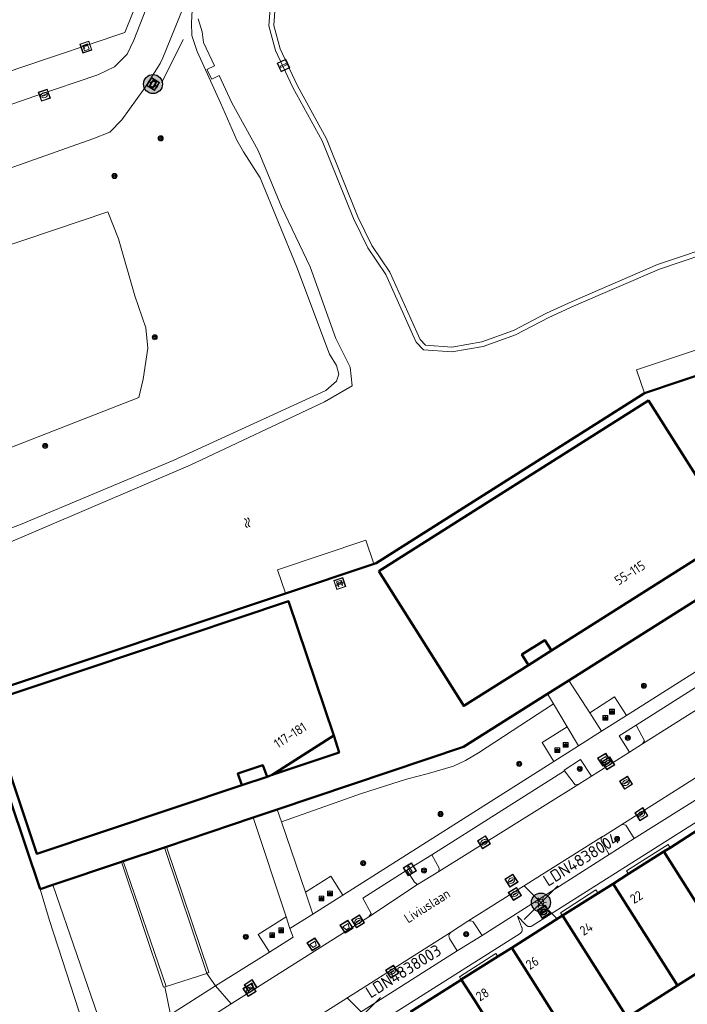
# Model space of a CAD drawing. Header units: metres. Extents: x 94279 to 96109, y 461866 to 463040.
# Tile 113 of 175: x 95163 to 95233, y 462660 to 462764. Entities that reach past the tile are written whole.
import ezdxf
from ezdxf.enums import TextEntityAlignment as Align

# ---------------------------------------------------------------- set-up
doc = ezdxf.new("R2010")
doc.units = ezdxf.units.M
doc.layers.get('0').update_dxf_attribs({"linetype": 'CONTINUOUS'})
for name, color, linetype in [('B-WE-KL-ET_LS_OV_KABEL_EIGENNET_324-G', 10, 'CONTINUOUS'), ('N-WE-ARMATUUR-PRUNUS_E_OPSCHUIF_8M-G', 40, 'CONTINUOUS'), ('N-WE-LICHTMAST_VERVANGEN-G', 7, 'CONTINUOUS')]:
    doc.layers.add(name, color=color, linetype=linetype)
for name, color, linetype, lineweight in [('B-WE-OV-LICHTMAST', 252, 'CONTINUOUS', 25), ('B_BEBOUWINGSGRENS_-1', 132, 'CONTINUOUS', 50), ('B_BEBOUWINGSGRENS_0', 132, 'CONTINUOUS', 50), ('B_OVERBOUWLIJN_LIJN_1', 132, 'CONTINUOUS', 50), ('B_TUSSENMUUR_0', 132, 'CONTINUOUS', 50), ('G_GRENS_ALGEMEEN_0', 251, 'CONTINUOUS', 13), ('K_STEIGER_1', 251, 'CONTINUOUS', 13), ('Q_BANK_0', 251, 'CONTINUOUS', 13), ('Q_BLOEMBAK_0', 251, 'CONTINUOUS', 13), ('Q_BOOM_0', 251, 'CONTINUOUS', 13), ('Q_BRANDKRAAN_0', 251, 'CONTINUOUS', 13), ('Q_CAI-KAST_0', 251, 'CONTINUOUS', 13), ('Q_FIETSENREK_0', 251, 'CONTINUOUS', 13), ('Q_INSPECTIE_OF_RIOOLPUT_0', 251, 'CONTINUOUS', 13), ('Q_KOLK_0', 251, 'CONTINUOUS', 13), ('Q_LICHTMAST_0', 251, 'CONTINUOUS', 13), ('Q_STRAATNAAMBORD_0', 251, 'CONTINUOUS', 13), ('Q_VERKEERSBORDPAAL_0', 251, 'CONTINUOUS', 13), ('Q_WATERLEIDINGPUT_0', 251, 'CONTINUOUS', 13), ('S_GBKN_SYMBOOL_WATER_0', 251, 'CONTINUOUS', 13), ('T_CULTUURGRENS_0', 251, 'CONTINUOUS', 13), ('T_HEK_LIJN_0', 251, 'CONTINUOUS', 13), ('T_MUUR_30CM_0', 251, 'CONTINUOUS', 13), ('T_WALBESCHERMING_0', 251, 'CONTINUOUS', 13), ('V_WEGGRENS_0', 251, 'CONTINUOUS', 13), ('W_WATERGRENS_0', 251, 'CONTINUOUS', 13), ('Z_GBKN_HUISNUMMER_0', 251, 'CONTINUOUS', 13), ('Z_STRAATNAAM_0', 251, 'CONTINUOUS', 13)]:
    doc.layers.add(name, color=color, linetype=linetype, lineweight=lineweight)
doc.styles.add('NLCS-ISO-M500-T25', font='NLCS-ISO.ttf', dxfattribs={"height": 1.25})
doc.styles.get("Standard").update_dxf_attribs({"font": 'isocp.shx'})

# ---------------------------------------------------------------- blocks, each defined once
blk = doc.blocks.new('Q_LICHTMAST')
for points in [[(-0.26, 0.15), (-0.52, 0.3)], [(0, 0.3), (0, 0.6)], [(0.26, 0.15), (0.52, 0.3)], [(-0.26, -0.15), (-0.52, -0.3)], [(0, -0.3), (0, -0.6)], [(0.26, -0.15), (0.52, -0.3)]]:
    blk.add_lwpolyline(points)
blk.add_circle((0, 0), 0.3)
blk = doc.blocks.new('Q_VERKEERSBORDPAAL')
for points in [[(-0.5, 0.5), (0.5, 0.5), (0.5, -0.5), (-0.5, -0.5)], [(-0.08, 0.33), (0.07, 0.33), (0.07, -0.33), (-0.08, -0.33)]]:
    blk.add_lwpolyline(points, close=True)
blk.add_lwpolyline([(-0.44, 0.46), (0.44, 0.46, -0.414214), (0.46, 0.44), (0.46, -0.44, -0.414214), (0.44, -0.46), (-0.44, -0.46, -0.414214), (-0.46, -0.44), (-0.46, 0.44), (-0.46, 0.44), (-0.46, 0.45), (-0.46, 0.45), (-0.46, 0.45), (-0.46, 0.45), (-0.46, 0.45), (-0.46, 0.45), (-0.46, 0.46), (-0.46, 0.46), (-0.46, 0.46), (-0.45, 0.46), (-0.45, 0.46), (-0.45, 0.46), (-0.45, 0.46), (-0.45, 0.46), (-0.45, 0.46), (-0.44, 0.46), (-0.44, 0.46)], format="xyb")
blk = doc.blocks.new('Q_KOLK')
blk.add_lwpolyline([(-0.5, 0.5), (0.5, 0.5), (0.5, -0.5), (-0.5, -0.5)], close=True)
for points in [[(-0.44, 0.46), (0.44, 0.46, -0.414214), (0.46, 0.44), (0.46, -0.44, -0.414214), (0.44, -0.46), (-0.44, -0.46, -0.414214), (-0.46, -0.44), (-0.46, 0.44, -0.414214), (-0.44, 0.46)], [(-0.34, 0.1, 0.380426), (-0.28, -0.18)], [(-0.01, 0.27, 0.240218), (-0.34, 0.1)], [(-0.19, 0.04, 0.853344), (-0.19, -0.03)], [(0.33, 0.11, 0.240191), (-0.01, 0.27)], [(0.18, -0.03, 0.849746), (0.18, 0.04)], [(0.27, -0.18, 0.380426), (0.33, 0.11)], [(-0.28, -0.18, 0.148452), (0.01, -0.26)], [(0.01, -0.26, 0.131742), (0.27, -0.18)]]:
    blk.add_lwpolyline(points, format="xyb")
for points in [[(-0.19, 0.04), (0.18, 0.04)], [(0.18, -0.03), (-0.19, -0.03)]]:
    blk.add_lwpolyline(points)
blk = doc.blocks.new('Q_INSPECTIE_OF_RIOOLPUT')
blk.add_lwpolyline([(-0.5, 0.5), (0.5, 0.5), (0.5, -0.5), (-0.5, -0.5)], close=True)
for points in [[(-0.44, 0.46), (0.44, 0.46, -0.414214), (0.46, 0.44), (0.46, -0.44, -0.414214), (0.44, -0.46), (-0.44, -0.46, -0.414214), (-0.46, -0.44), (-0.46, 0.44), (-0.46, 0.44), (-0.46, 0.45), (-0.46, 0.45), (-0.46, 0.45), (-0.46, 0.45), (-0.46, 0.45), (-0.46, 0.45), (-0.46, 0.46), (-0.46, 0.46), (-0.46, 0.46), (-0.45, 0.46), (-0.45, 0.46), (-0.45, 0.46), (-0.45, 0.46), (-0.45, 0.46), (-0.45, 0.46), (-0.44, 0.46), (-0.44, 0.46)], [(-0.34, 0.1, 0.380426), (-0.28, -0.18)], [(-0.01, 0.27, 0.240218), (-0.34, 0.1)], [(-0.19, 0.04, 0.853344), (-0.19, -0.03)], [(0.33, 0.11, 0.240191), (-0.01, 0.27)], [(0.18, -0.03, 0.849746), (0.18, 0.04)], [(0.27, -0.18, 0.380426), (0.33, 0.11)], [(-0.28, -0.18, 0.148452), (0.01, -0.26)], [(0.01, -0.26, 0.131742), (0.27, -0.18)]]:
    blk.add_lwpolyline(points, format="xyb")
for points in [[(-0.19, 0.04), (0.18, 0.04)], [(0.18, -0.03), (-0.19, -0.03)]]:
    blk.add_lwpolyline(points)
blk = doc.blocks.new('Q_BRANDKRAAN')
blk.add_lwpolyline([(-0.5, 0.5), (0.5, 0.5), (0.5, -0.5), (-0.5, -0.5)], close=True)
for points in [[(-0.44, 0.46), (0.44, 0.46, -0.414214), (0.46, 0.44), (0.46, -0.44, -0.414214), (0.44, -0.46), (-0.44, -0.46, -0.414214), (-0.46, -0.44), (-0.46, 0.44), (-0.46, 0.44), (-0.46, 0.45), (-0.46, 0.45), (-0.46, 0.45), (-0.46, 0.45), (-0.46, 0.45), (-0.46, 0.45), (-0.46, 0.46), (-0.46, 0.46), (-0.46, 0.46), (-0.45, 0.46), (-0.45, 0.46), (-0.45, 0.46), (-0.45, 0.46), (-0.45, 0.46), (-0.45, 0.46), (-0.44, 0.46), (-0.44, 0.46)], [(-0.34, 0.1, 0.380426), (-0.28, -0.18)], [(-0.01, 0.27, 0.240218), (-0.34, 0.1)], [(-0.19, 0.04, 0.853344), (-0.19, -0.03)], [(0.33, 0.11, 0.240191), (-0.01, 0.27)], [(0.18, -0.03, 0.849746), (0.18, 0.04)], [(0.27, -0.18, 0.380426), (0.33, 0.11)], [(-0.28, -0.18, 0.148452), (0.01, -0.26)], [(0.01, -0.26, 0.131742), (0.27, -0.18)]]:
    blk.add_lwpolyline(points, format="xyb")
for points in [[(-0.19, 0.04), (0.18, 0.04)], [(0.18, -0.03), (-0.19, -0.03)]]:
    blk.add_lwpolyline(points)
blk = doc.blocks.new('Q_WATERLEIDINGPUT')
blk.add_lwpolyline([(-0.5, 0.5), (0.5, 0.5), (0.5, -0.5), (-0.5, -0.5)], close=True)
for points in [[(-0.44, 0.46), (0.44, 0.46, -0.414214), (0.46, 0.44), (0.46, -0.44, -0.414214), (0.44, -0.46), (-0.44, -0.46, -0.414214), (-0.46, -0.44), (-0.46, 0.44), (-0.46, 0.44), (-0.46, 0.45), (-0.46, 0.45), (-0.46, 0.45), (-0.46, 0.45), (-0.46, 0.45), (-0.46, 0.45), (-0.46, 0.46), (-0.46, 0.46), (-0.46, 0.46), (-0.45, 0.46), (-0.45, 0.46), (-0.45, 0.46), (-0.45, 0.46), (-0.45, 0.46), (-0.45, 0.46), (-0.44, 0.46), (-0.44, 0.46)], [(-0.34, 0.1, 0.380426), (-0.28, -0.18)], [(-0.01, 0.27, 0.240218), (-0.34, 0.1)], [(-0.19, 0.04, 0.853344), (-0.19, -0.03)], [(0.33, 0.11, 0.240191), (-0.01, 0.27)], [(0.18, -0.03, 0.849746), (0.18, 0.04)], [(0.27, -0.18, 0.380426), (0.33, 0.11)], [(-0.28, -0.18, 0.148452), (0.01, -0.26)], [(0.01, -0.26, 0.131742), (0.27, -0.18)]]:
    blk.add_lwpolyline(points, format="xyb")
for points in [[(-0.19, 0.04), (0.18, 0.04)], [(0.18, -0.03), (-0.19, -0.03)]]:
    blk.add_lwpolyline(points)
blk = doc.blocks.new('Q_FIETSENREK')
for points in [[(-0.5, 0.5), (0.5, 0.5), (0.5, -0.5), (-0.5, -0.5)], [(-0.06, 0.15), (0.18, 0.05), (0.04, -0.09)]]:
    blk.add_lwpolyline(points, close=True)
for points in [[(-0.44, 0.46), (0.44, 0.46, -0.414214), (0.46, 0.44), (0.46, -0.44, -0.414214), (0.44, -0.46), (-0.44, -0.46, -0.414214), (-0.46, -0.44), (-0.46, 0.44), (-0.46, 0.44), (-0.46, 0.45), (-0.46, 0.45), (-0.46, 0.45), (-0.46, 0.45), (-0.46, 0.45), (-0.46, 0.45), (-0.46, 0.46), (-0.46, 0.46), (-0.46, 0.46), (-0.45, 0.46), (-0.45, 0.46), (-0.45, 0.46), (-0.45, 0.46), (-0.45, 0.46), (-0.45, 0.46), (-0.44, 0.46), (-0.44, 0.46)], [(-0.18, 0.11, 0.847256), (-0.32, -0.14)], [(-0.19, 0.08, 0.842492), (-0.3, -0.12)], [(-0.17, 0.06, 0.053288), (-0.19, 0.08)], [(-0.19, -0.13, 0.502492), (-0.15, 0.04)], [(-0.15, 0.09, 0.06236), (-0.18, 0.11)], [(-0.16, -0.16, 0.494489), (-0.12, 0.07)], [(-0.32, -0.14, 0.089606), (-0.42, -0.35)], [(-0.3, -0.16, 0.110942), (-0.37, -0.35)], [(-0.29, -0.1, 0.006942), (-0.3, -0.12)], [(-0.3, -0.16, 0.02458), (-0.28, -0.17)], [(-0.21, -0.1, 0.381614), (-0.29, -0.1)], [(-0.22, -0.14, 0.533998), (-0.28, -0.14)], [(-0.28, -0.14, 0.009682), (-0.27, -0.14)], [(-0.28, -0.17, 0.148109), (-0.2, -0.17)], [(-0.27, -0.14, 0.120201), (-0.22, -0.14)], [(-0.22, -0.14, 0.003554), (-0.22, -0.14)], [(-0.19, -0.13, 0.017985), (-0.21, -0.1)], [(-0.12, -0.35, 0.075837), (-0.2, -0.17)], [(-0.08, -0.35, 0.094234), (-0.16, -0.16)], [(0.1, -0.16, 0.385208), (0.19, -0.33)], [(0.21, -0.05, 0.224648), (0.11, -0.13)], [(0.13, -0.17, 0.376993), (0.2, -0.3)], [(0.21, -0.09, 0.20829), (0.14, -0.14)], [(0.19, -0.33, 1), (0.29, -0.06)], [(0.2, -0.3, 1), (0.28, -0.09)], [(0.29, -0.06, 0.086253), (0.24, -0.05)], [(0.28, -0.09, 0.079305), (0.24, -0.08)]]:
    blk.add_lwpolyline(points, format="xyb")
for points in [[(-0.17, 0.06), (-0.26, -0.04), (-0.24, -0.06), (-0.15, 0.04)], [(0.08, 0.22), (0, 0.25), (-0.15, 0.09)], [(-0.12, 0.07), (-0.09, 0.11), (0.02, -0.13), (0.1, -0.16)], [(0.24, -0.05), (0.23, 0.05), (0.26, 0.09), (0.3, 0.08), (0.31, 0.11), (0.19, 0.15), (0.18, 0.12), (0.23, 0.1), (0.21, 0.08), (-0.04, 0.17), (0, 0.22), (0.07, 0.19), (0.08, 0.22)], [(0.21, -0.05), (0.2, 0.03), (0.06, -0.11)], [(-0.42, -0.35), (-0.37, -0.35)], [(-0.12, -0.35), (-0.08, -0.35)], [(0.06, -0.11), (0.11, -0.13)], [(0.13, -0.17), (0.25, -0.22), (0.24, -0.08)], [(0.14, -0.14), (0.22, -0.17), (0.21, -0.09)]]:
    blk.add_lwpolyline(points)
blk = doc.blocks.new('Q_BANK')
blk.add_lwpolyline([(-0.5, 0.5), (0.5, 0.5), (0.5, -0.5), (-0.5, -0.5)], close=True)
blk.add_lwpolyline([(-0.44, 0.46), (0.44, 0.46, -0.414214), (0.46, 0.44), (0.46, -0.44, -0.414214), (0.44, -0.46), (-0.44, -0.46, -0.414214), (-0.46, -0.44), (-0.46, 0.44), (-0.46, 0.44), (-0.46, 0.45), (-0.46, 0.45), (-0.46, 0.45), (-0.46, 0.45), (-0.46, 0.45), (-0.46, 0.45), (-0.46, 0.46), (-0.46, 0.46), (-0.46, 0.46), (-0.45, 0.46), (-0.45, 0.46), (-0.45, 0.46), (-0.45, 0.46), (-0.45, 0.46), (-0.45, 0.46), (-0.44, 0.46), (-0.44, 0.46)], format="xyb")
for points in [[(-0.27, 0.02), (-0.37, -0.08)], [(-0.18, 0.13), (-0.27, 0.13), (-0.27, 0.28)], [(-0.27, 0.28), (0.26, 0.28), (0.26, 0.13), (0.17, 0.13)], [(-0.18, 0.02), (-0.27, 0.02)], [(-0.27, 0.02), (-0.18, 0.02)], [(-0.18, 0.02), (-0.18, 0.13)], [(-0.18, 0.13), (-0.14, 0.13)], [(-0.14, 0.13), (-0.14, 0.02)], [(0.13, 0.13), (-0.14, 0.13)], [(0.13, 0.02), (-0.14, 0.02)], [(-0.14, 0.02), (0.13, 0.02)], [(0.13, 0.02), (-0.14, 0.02)], [(-0.14, 0.02), (0.13, 0.02)], [(-0.14, 0.02), (0.13, 0.02)], [(0.13, 0.02), (0.13, 0.13)], [(0.13, 0.13), (0.17, 0.13)], [(0.17, 0.13), (0.17, 0.02)], [(0.17, 0.02), (0.26, 0.02)], [(0.17, 0.02), (0.26, 0.02)], [(0.26, 0.02), (0.36, -0.08)], [(-0.24, -0.08), (-0.37, -0.08)], [(-0.19, -0.08), (-0.19, -0.27), (-0.24, -0.27), (-0.24, -0.08)], [(-0.24, -0.08), (-0.19, -0.08)], [(0.18, -0.08), (-0.19, -0.08)], [(0.23, -0.08), (0.23, -0.27), (0.18, -0.27), (0.18, -0.08)], [(0.18, -0.08), (0.23, -0.08)], [(0.36, -0.08), (0.23, -0.08)]]:
    blk.add_lwpolyline(points)
blk = doc.blocks.new('Q_BOOM')
for radius in [0.27, 0.18, 0.09]:
    blk.add_circle((0, 0), radius)
blk = doc.blocks.new('Q_CAI-KAST')
for points in [[(-0.5, 0.5), (0.5, 0.5), (0.5, -0.5), (-0.5, -0.5)], [(-0.26, 0.26), (0.25, 0.26), (0.25, 0.19), (-0.26, 0.19)], [(-0.26, 0.11), (0.25, 0.11), (0.25, -0.33), (-0.26, -0.33)]]:
    blk.add_lwpolyline(points, close=True)
blk.add_lwpolyline([(-0.44, 0.46), (0.44, 0.46, -0.414214), (0.46, 0.44), (0.46, -0.44, -0.414214), (0.44, -0.46), (-0.44, -0.46, -0.414214), (-0.46, -0.44), (-0.46, 0.44), (-0.46, 0.44), (-0.46, 0.45), (-0.46, 0.45), (-0.46, 0.45), (-0.46, 0.45), (-0.46, 0.45), (-0.46, 0.45), (-0.46, 0.46), (-0.46, 0.46), (-0.46, 0.46), (-0.45, 0.46), (-0.45, 0.46), (-0.45, 0.46), (-0.45, 0.46), (-0.45, 0.46), (-0.45, 0.46), (-0.44, 0.46), (-0.44, 0.46)], format="xyb")
blk.add_circle((-0.18, -0.03), 0.0354)
blk = doc.blocks.new('Q_STRAATNAAMBORD')
for points in [[(-0.5, 0.5), (0.5, 0.5), (0.5, -0.5), (-0.5, -0.5)], [(-0.37, 0.22), (0.36, 0.22), (0.36, -0.21), (-0.37, -0.21)]]:
    blk.add_lwpolyline(points, close=True)
for points in [[(-0.44, 0.46), (0.44, 0.46, -0.414214), (0.46, 0.44), (0.46, -0.44, -0.414214), (0.44, -0.46), (-0.44, -0.46, -0.414214), (-0.46, -0.44), (-0.46, 0.44), (-0.46, 0.44), (-0.46, 0.45), (-0.46, 0.45), (-0.46, 0.45), (-0.46, 0.45), (-0.46, 0.45), (-0.46, 0.45), (-0.46, 0.46), (-0.46, 0.46), (-0.46, 0.46), (-0.45, 0.46), (-0.45, 0.46), (-0.45, 0.46), (-0.45, 0.46), (-0.45, 0.46), (-0.45, 0.46), (-0.44, 0.46), (-0.44, 0.46)], [(-0.29, 0.16), (0.28, 0.16, -0.414214), (0.3, 0.14), (0.3, -0.13, -0.414214), (0.28, -0.16), (-0.29, -0.16, -0.414214), (-0.31, -0.13), (-0.31, 0.14), (-0.31, 0.14), (-0.31, 0.14), (-0.31, 0.14), (-0.31, 0.15), (-0.31, 0.15), (-0.31, 0.15), (-0.3, 0.15), (-0.3, 0.15), (-0.3, 0.15), (-0.3, 0.16), (-0.3, 0.16), (-0.3, 0.16), (-0.3, 0.16), (-0.29, 0.16), (-0.29, 0.16), (-0.29, 0.16), (-0.29, 0.16), (-0.29, 0.16)]]:
    blk.add_lwpolyline(points, format="xyb")
blk = doc.blocks.new('Q_BLOEMBAK')
for points in [[(-0.5, 0.5), (0.5, 0.5), (0.5, -0.5), (-0.5, -0.5)], [(-0.34, 0.2), (0.33, 0.2), (0.19, -0.25), (-0.2, -0.25)]]:
    blk.add_lwpolyline(points, close=True)
blk.add_lwpolyline([(-0.44, 0.46), (0.44, 0.46, -0.414214), (0.46, 0.44), (0.46, -0.44, -0.414214), (0.44, -0.46), (-0.44, -0.46, -0.414214), (-0.46, -0.44), (-0.46, 0.44), (-0.46, 0.44), (-0.46, 0.45), (-0.46, 0.45), (-0.46, 0.45), (-0.46, 0.45), (-0.46, 0.45), (-0.46, 0.45), (-0.46, 0.46), (-0.46, 0.46), (-0.46, 0.46), (-0.45, 0.46), (-0.45, 0.46), (-0.45, 0.46), (-0.45, 0.46), (-0.45, 0.46), (-0.45, 0.46), (-0.44, 0.46), (-0.44, 0.46)], format="xyb")
blk = doc.blocks.new('WATERSYMBOOL')
for points in [[(-0.5, 0.15), (-0.44, 0.21), (-0.31, 0.27), (-0.19, 0.27), (-0.06, 0.21), (0, 0.15), (0.06, 0.09), (0.19, 0.02), (0.31, 0.02), (0.44, 0.09), (0.5, 0.15)], [(-0.5, -0.15), (-0.44, -0.09), (-0.31, -0.02), (-0.19, -0.02), (-0.06, -0.09), (0, -0.15), (0.06, -0.21), (0.19, -0.27), (0.31, -0.27), (0.44, -0.21), (0.5, -0.15)]]:
    blk.add_lwpolyline(points)
blk = doc.blocks.new('LM')
at = {"linetype": 'ByBlock'}
h = blk.add_hatch(color=256, dxfattribs=at)
h.dxf.hatch_style = 1
edge = h.paths.add_edge_path()
edge.add_arc((0, 0), 1, 0, 360)
blk.add_circle((0, 0), 1, dxfattribs=at)
blk = doc.blocks.new('ACMAP_ANN_TEMPLATE_LM')
at = {"color": 0, "style": 'NLCS-ISO-M500-T25'}
blk.add_attdef('LM-NUMMER', (1.5, 1), '', height=1.25, dxfattribs=at)

msp = doc.modelspace()

# ---------------------------------------------------------------- linework, layer by layer
at = {"layer": 'B-WE-KL-ET_LS_OV_KABEL_EIGENNET_324-G', "linetype": 'Continuous', "lineweight": 0}
msp.add_lwpolyline([(95199.75, 462657.54), (95215.63, 462667.59), (95215.65, 462667.6), (95215.66, 462667.61), (95215.68, 462667.62), (95215.69, 462667.63), (95215.7, 462667.64), (95215.72, 462667.66), (95215.73, 462667.67), (95215.74, 462667.68), (95215.75, 462667.69), (95215.76, 462667.71), (95215.77, 462667.72), (95215.78, 462667.74), (95215.79, 462667.75), (95215.8, 462667.77), (95215.81, 462667.78), (95215.82, 462667.8), (95215.82, 462667.81), (95215.83, 462667.83), (95215.84, 462667.84), (95215.84, 462667.86), (95215.85, 462667.88), (95215.85, 462667.89), (95215.86, 462667.91), (95215.86, 462667.93), (95215.86, 462667.95), (95215.86, 462667.96), (95215.87, 462667.98), (95215.87, 462668), (95215.87, 462668.02), (95215.87, 462668.03), (95215.86, 462668.05), (95215.86, 462668.07), (95215.86, 462668.09), (95215.86, 462668.1), (95215.85, 462668.12), (95215.85, 462668.14), (95215.85, 462668.15), (95215.84, 462668.17), (95215.84, 462668.19), (95215.83, 462668.2), (95215.82, 462668.22), (95215.81, 462668.23), (95215.81, 462668.25), (95215.8, 462668.27), (95215.79, 462668.28), (95215.36, 462669.43), (95216.21, 462668.55), (95216.22, 462668.53), (95216.23, 462668.52), (95216.24, 462668.5), (95216.25, 462668.49), (95216.26, 462668.48), (95216.28, 462668.47), (95216.29, 462668.45), (95216.3, 462668.44), (95216.31, 462668.43), (95216.33, 462668.42), (95216.34, 462668.41), (95216.36, 462668.4), (95216.37, 462668.39), (95216.39, 462668.38), (95216.4, 462668.37), (95216.42, 462668.36), (95216.43, 462668.36), (95216.45, 462668.35), (95216.47, 462668.34), (95216.48, 462668.34), (95216.5, 462668.33), (95216.52, 462668.33), (95216.53, 462668.33), (95216.55, 462668.32), (95216.57, 462668.32), (95216.58, 462668.32), (95216.6, 462668.32), (95216.62, 462668.31), (95216.64, 462668.31), (95216.65, 462668.32), (95216.67, 462668.32), (95216.69, 462668.32), (95216.71, 462668.32), (95216.72, 462668.32), (95216.74, 462668.33), (95216.76, 462668.33), (95216.77, 462668.33), (95216.79, 462668.34), (95216.81, 462668.35), (95216.82, 462668.35), (95216.84, 462668.36), (95216.86, 462668.37), (95216.87, 462668.37), (95216.89, 462668.38), (95216.9, 462668.39), (95235.87, 462680.39)], dxfattribs=at)
at = {"layer": 'B_BEBOUWINGSGRENS_-1'}
for p, q in [((95242, 462728.91), (95228.7, 462724.45)), ((95228.7, 462724.45), (95200.5, 462706.57)), ((95200.5, 462706.57), (95158.39, 462692.45)), ((95220.77, 462694.22), (95237.98, 462705.09)), ((95218.51, 462692.79), (95220.77, 462694.22)), ((95158.39, 462692.45), (95165.2, 462672.26)), ((95209.68, 462687.22), (95218.51, 462692.79)), ((95190.12, 462680.63), (95209.68, 462687.22)), ((95187.58, 462679.78), (95190.12, 462680.63)), ((95178.48, 462676.72), (95187.58, 462679.78)), ((95173.93, 462675.19), (95178.26, 462676.65)), ((95178.26, 462676.65), (95178.48, 462676.72)), ((95166.52, 462672.7), (95173.73, 462675.12)), ((95173.73, 462675.12), (95173.93, 462675.19)), ((95165.2, 462672.26), (95166.52, 462672.7))]:
    msp.add_line(p, q, dxfattribs=at)
at = {"layer": 'B_BEBOUWINGSGRENS_0'}
for p, q in [((95189.59, 462684.27), (95196.06, 462688.43)), ((95234.4, 462678.52), (95231.41, 462676.62)), ((95230.75, 462676.2), (95227.02, 462673.85)), ((95231.41, 462676.62), (95230.75, 462676.2)), ((95227.02, 462673.85), (95225.41, 462672.83)), ((95225.41, 462672.83), (95223.83, 462671.83)), ((95223.83, 462671.83), (95220.1, 462669.47)), ((95220.1, 462669.47), (95214.76, 462666.09)), ((95214.76, 462666.09), (95213.29, 462665.16)), ((95213.29, 462665.16), (95209.46, 462662.74)), ((95209.45, 462662.73), (95204.12, 462659.36)), ((95209.46, 462662.74), (95209.45, 462662.73)), ((95226.88, 462658.76), (95232.19, 462662.11))]:
    msp.add_line(p, q, dxfattribs=at)
for points in [[(95218.93, 462697.35), (95238.1, 462709.49), (95229.13, 462723.65), (95200.78, 462705.7)], [(95200.78, 462705.7), (95209.72, 462691.53), (95216.52, 462695.83), (95215.83, 462696.93), (95218.24, 462698.45), (95218.93, 462697.35)], [(95196.06, 462688.43), (95191.31, 462702.55), (95159.52, 462691.89), (95164.85, 462675.97), (95186.38, 462683.18), (95185.96, 462684.41), (95188.61, 462685.3), (95189.05, 462684.08), (95189.59, 462684.27)], [(95232.19, 462662.11), (95237.62, 462665.56), (95235.37, 462669.36)]]:
    msp.add_lwpolyline(points, dxfattribs=at)
at = {"layer": 'B_OVERBOUWLIJN_LIJN_1'}
for p, q in [((95216.52, 462695.83), (95218.93, 462697.35)), ((95186.38, 462683.18), (95189.05, 462684.08))]:
    msp.add_line(p, q, dxfattribs=at)
msp.add_lwpolyline([(95196.06, 462688.43), (95196.62, 462686.65), (95189.59, 462684.27)], dxfattribs=at)
at = {"layer": 'B_TUSSENMUUR_0'}
for p, q in [((95232.19, 462662.11), (95225.41, 462672.83)), ((95220.1, 462669.47), (95226.88, 462658.76))]:
    msp.add_line(p, q, dxfattribs=at)
for points in [[(95235.37, 462669.36), (95235.16, 462669.23), (95230.75, 462676.2)], [(95221.55, 462655.39), (95216.1, 462663.98), (95214.76, 462666.09)], [(95216.24, 462652.03), (95210.8, 462660.63), (95209.46, 462662.74)]]:
    msp.add_lwpolyline(points, dxfattribs=at)
at = {"layer": 'G_GRENS_ALGEMEEN_0'}
for p, q in [((95237.98, 462705.09), (95220.77, 462694.22)), ((95218.5, 462692.79), (95209.68, 462687.22)), ((95209.68, 462687.22), (95190.11, 462680.65)), ((95187.57, 462679.79), (95178.47, 462676.73)), ((95178.47, 462676.73), (95178.26, 462676.66)), ((95178.48, 462676.72), (95178.47, 462676.73)), ((95173.73, 462675.13), (95166.52, 462672.7)), ((95173.93, 462675.2), (95173.73, 462675.13)), ((95173.73, 462675.13), (95173.73, 462675.12)), ((95166.52, 462672.7), (95165.2, 462672.26))]:
    msp.add_line(p, q, dxfattribs=at)
for points in [[(95222.96, 462690.8), (95225.56, 462692.48), (95226.81, 462690.54)], [(95219.2, 462685.7), (95217.95, 462687.67), (95220.6, 462689.33)], [(95182.7, 462663.38), (95182.91, 462663.51), (95178.48, 462676.72)], [(95173.73, 462675.12), (95178.15, 462661.95), (95178.3, 462661.98)], [(95193.08, 462671.94), (95195.76, 462673.61), (95196.99, 462671.63)], [(95189.28, 462665.64), (95188.09, 462667.5), (95191.04, 462669.34)]]:
    msp.add_lwpolyline(points, dxfattribs=at)
at = {"layer": 'K_STEIGER_1'}
msp.add_line((95228.7, 462724.45), (95242, 462728.91), dxfattribs=at)
for points in [[(95242, 462728.91), (95241.15, 462731.33), (95227.89, 462726.9), (95228.7, 462724.45)], [(95200.27, 462706.49), (95199.43, 462708.97), (95190.14, 462705.84), (95190.98, 462703.38), (95200.27, 462706.49)]]:
    msp.add_lwpolyline(points, dxfattribs=at)
at = {"layer": 'N-WE-LICHTMAST_VERVANGEN-G', "flags": 128}
for points in [[(95216.06, 462669.08), (95219.59, 462672.62)], [(95219.59, 462669.08), (95216.06, 462672.62)], [(95197.41, 462657.33), (95200.95, 462660.87)], [(95200.95, 462657.33), (95197.41, 462660.87)]]:
    msp.add_lwpolyline(points, dxfattribs=at)
at = {"layer": 'T_CULTUURGRENS_0'}
for p, q in [((95172.29, 462743.52), (95128.83, 462728.85)), ((95227.14, 462686.67), (95228.49, 462687.53)), ((95221.8, 462683.29), (95223.15, 462684.15)), ((95206.36, 462675.88), (95203.75, 462674.25)), ((95204.87, 462672.74), (95207.09, 462674.12)), ((95172.3, 462655.97), (95166.52, 462672.7)), ((95166.52, 462672.7), (95166.52, 462672.7))]:
    msp.add_line(p, q, dxfattribs=at)
for points in [[(95184.11, 462770.77), (95182.04, 462766.92), (95181.17, 462764.74), (95181.11, 462763.39), (95181.14, 462762.08), (95181.69, 462760.38), (95184.15, 462754.98), (95185.85, 462751.07), (95186.57, 462749.83), (95188.3, 462747.09), (95192.18, 462737.68), (95195.6, 462728.55), (95196.33, 462727.34), (95196.57, 462726.44), (95196.33, 462725.71), (95195.22, 462724.71), (95179.17, 462717.34), (95163.11, 462710.63), (95157.02, 462708.34), (95151.77, 462706.96), (95151.53, 462706.93)], [(95204.78, 462730.87), (95205.13, 462730.07), (95205.71, 462729.48), (95208.45, 462729.27), (95211.62, 462729.84), (95214.94, 462731.03), (95218.43, 462732.85), (95221.12, 462734.09), (95230.1, 462737.97), (95237.2, 462740.37), (95241.54, 462741.09), (95246.88, 462742.51), (95252.61, 462743.67), (95259.87, 462743.72), (95263.54, 462744.51), (95268.63, 462746.61), (95276.15, 462750.17), (95278.54, 462750.99), (95295.29, 462754.79), (95299.28, 462756.22), (95295.82, 462769.21)], [(95189.9, 462765.15), (95189.75, 462763.12), (95190.41, 462760.65), (95192.19, 462756.83), (95195.28, 462751.2), (95198.57, 462743)], [(95128.83, 462728.85), (95130.85, 462725.32), (95132.55, 462722.17), (95134.24, 462719.3), (95136.29, 462716.19), (95138.36, 462714.96), (95140.94, 462714.17), (95144.47, 462713.56), (95149.25, 462713.69), (95175.56, 462723.99), (95176.03, 462725.92), (95176.5, 462729.18), (95176.3, 462731.3), (95175.13, 462734.69), (95173.43, 462740.67), (95172.29, 462743.52)], [(95198.57, 462743), (95200.05, 462739.98), (95201.96, 462737.18), (95204.78, 462730.87)], [(95227.84, 462689.5), (95226.05, 462688.38), (95227.14, 462686.67)], [(95228.49, 462687.53), (95228.73, 462687.86), (95227.84, 462689.5)], [(95223.15, 462684.15), (95222, 462685.9), (95220.27, 462684.78), (95220.32, 462684.71)], [(95220.32, 462684.71), (95221.44, 462683.23), (95221.8, 462683.29)], [(95207.09, 462674.12), (95207.13, 462674.47), (95206.36, 462675.88)], [(95203.75, 462674.25), (95204.54, 462672.99), (95204.87, 462672.74)]]:
    msp.add_lwpolyline(points, dxfattribs=at)
at = {"layer": 'T_HEK_LIJN_0'}
msp.add_line((95180.22, 462761.64), (95177.99, 462757.11), dxfattribs=at)
msp.add_lwpolyline([(95190.56, 462679.33), (95198.97, 462682.31), (95203.71, 462683.83), (95205.87, 462684.39), (95208.65, 462685.2), (95209.91, 462685.8), (95211.26, 462686.6), (95219.14, 462691.74)], dxfattribs=at)
at = {"layer": 'T_MUUR_30CM_0'}
msp.add_lwpolyline([(95184, 462757.85), (95183.22, 462757.47), (95182.72, 462758.5), (95183.52, 462758.88)], dxfattribs=at)
at = {"layer": 'T_WALBESCHERMING_0'}
msp.add_lwpolyline([(95166.18, 462668.95), (95169.72, 462658.06), (95171.41, 462656.24), (95171.8, 462655.8)], dxfattribs=at)
at = {"layer": 'V_WEGGRENS_0'}
for p, q in [((95226.81, 462690.54), (95240.23, 462699)), ((95227.84, 462689.5), (95241.16, 462697.97)), ((95218.5, 462692.79), (95220.77, 462694.22)), ((95220.77, 462694.22), (95220.77, 462694.22)), ((95220.77, 462694.22), (95222.96, 462690.8)), ((95218.51, 462692.79), (95218.5, 462692.79)), ((95219.14, 462691.74), (95218.51, 462692.79)), ((95237.35, 462693.15), (95228.49, 462687.53)), ((95220.6, 462689.33), (95219.14, 462691.74)), ((95222.96, 462690.8), (95224.19, 462688.88)), ((95224.19, 462688.88), (95226.81, 462690.54)), ((95221.79, 462687.35), (95220.6, 462689.33)), ((95224.19, 462688.88), (95221.79, 462687.35)), ((95219.2, 462685.7), (95221.79, 462687.35)), ((95226.23, 462679), (95240.53, 462688.05)), ((95227.14, 462686.67), (95223.15, 462684.15)), ((95241.46, 462686.29), (95227.63, 462677.59)), ((95196.99, 462671.63), (95219.2, 462685.7)), ((95206.36, 462675.88), (95220.32, 462684.71)), ((95207.09, 462674.12), (95221.8, 462683.29)), ((95187.57, 462679.79), (95190.11, 462680.65)), ((95190.11, 462680.65), (95190.12, 462680.63)), ((95190.12, 462680.63), (95190.56, 462679.33)), ((95187.58, 462679.78), (95187.57, 462679.79)), ((95191.04, 462669.34), (95187.58, 462679.78)), ((95190.56, 462679.33), (95193.08, 462671.94)), ((95210.15, 462668.88), (95224.29, 462677.78)), ((95225.01, 462675.9), (95227.63, 462677.59)), ((95173.93, 462675.2), (95178.26, 462676.66)), ((95178.26, 462676.66), (95178.26, 462676.65)), ((95178.26, 462676.65), (95182.7, 462663.38)), ((95225.01, 462675.9), (95211.64, 462667.39)), ((95173.93, 462675.19), (95173.93, 462675.2)), ((95178.43, 462662), (95173.93, 462675.19)), ((95193.08, 462671.94), (95193.86, 462669.64)), ((95199.73, 462669.33), (95204.87, 462672.74)), ((95193.86, 462669.64), (95196.99, 462671.63)), ((95193.86, 462669.64), (95191.45, 462668.13)), ((95199.73, 462669.33), (95185.28, 462660.18)), ((95191.45, 462668.13), (95191.04, 462669.34)), ((95210.15, 462668.88), (95208.34, 462667.7)), ((95194.27, 462658.78), (95208.34, 462667.7)), ((95209.04, 462665.76), (95211.64, 462667.39)), ((95183.63, 462662.07), (95189.28, 462665.64)), ((95209.04, 462665.76), (95195.69, 462657.32)), ((95178.43, 462662), (95182.7, 462663.38)), ((95182.7, 462663.38), (95183.63, 462662.07)), ((95178.3, 462661.98), (95178.43, 462662)), ((95178.89, 462659.07), (95178.3, 462661.98)), ((95178.89, 462659.07), (95183.63, 462662.07)), ((95183.63, 462662.07), (95185.28, 462660.18)), ((95185.28, 462660.18), (95179.58, 462656.58))]:
    msp.add_line(p, q, dxfattribs=at)
for points in [[(95183.22, 462782.47), (95181.35, 462777.67), (95178.51, 462770.5), (95175.02, 462761.58), (95174.34, 462760.09), (95172.99, 462758.76), (95171.25, 462757.92), (95164.64, 462755.68), (95155.66, 462752.58), (95146.11, 462749.31)], [(95080.29, 462779.79), (95080.37, 462779.09), (95084.86, 462766.49), (95089.11, 462754.15), (95092.96, 462742.71), (95094.13, 462739.54), (95094.79, 462738.01), (95098.44, 462736.89), (95121.1, 462744.49), (95132.48, 462748.28), (95143.11, 462751.81), (95163.04, 462758.65), (95174.08, 462762.38), (95175.76, 462766.59), (95177.49, 462770.89), (95180.3, 462778.01)], [(95182.63, 462771.12), (95180.68, 462766.15), (95178.08, 462759.71), (95177.82, 462759.12), (95176.21, 462756.57), (95173.78, 462753.19), (95172.53, 462751.91), (95170.72, 462751.21), (95161.32, 462747.86), (95151.92, 462744.63), (95140.21, 462740.65), (95131.22, 462737.7), (95121.67, 462734.45), (95113.51, 462731.65), (95102.6, 462727.81), (95094.47, 462724.95)], [(95226.23, 462679), (95224.39, 462677.84), (95224.29, 462677.78)], [(95227.63, 462677.59), (95226.84, 462678.88), (95226.75, 462678.98), (95226.63, 462679.04), (95226.49, 462679.07), (95226.35, 462679.06), (95226.23, 462679)], [(95224.29, 462677.78), (95224.21, 462677.68), (95224.16, 462677.57), (95224.16, 462677.44), (95224.19, 462677.32), (95224.26, 462677.21), (95225.01, 462675.9)], [(95231.41, 462676.62), (95231.2, 462676.95), (95226.82, 462674.17), (95227.02, 462673.85)], [(95199.73, 462669.33), (95199.99, 462669.71), (95199.11, 462671.31), (95203.75, 462674.25)], [(95223.83, 462671.83), (95223.6, 462672.19), (95219.9, 462669.77), (95220.1, 462669.47)], [(95211.64, 462667.39), (95210.79, 462668.7), (95210.69, 462668.81), (95210.57, 462668.89), (95210.43, 462668.93), (95210.29, 462668.92), (95210.15, 462668.88)], [(95189.28, 462665.64), (95191.8, 462667.22), (95191.45, 462668.13)], [(95208.34, 462667.7), (95208.24, 462667.6), (95208.18, 462667.47), (95208.15, 462667.33), (95208.17, 462667.19), (95208.22, 462667.06), (95209.04, 462665.76)], [(95213.29, 462665.16), (95213.09, 462665.47), (95209.26, 462663.04), (95209.45, 462662.73)]]:
    msp.add_lwpolyline(points, dxfattribs=at)
at = {"layer": 'W_WATERGRENS_0'}
for p, q in [((95209.42, 462712.22), (95228.7, 462724.45)), ((95200.5, 462706.57), (95209.42, 462712.22)), ((95165.2, 462672.26), (95166.18, 462668.95))]:
    msp.add_line(p, q, dxfattribs=at)
for points in [[(95285.31, 462816.67), (95284.09, 462816.93), (95273.13, 462813.86), (95268.69, 462811.96), (95264.62, 462809.29), (95259.98, 462805.9), (95257.94, 462803.69), (95254.56, 462800.96), (95248.97, 462796.8), (95237.71, 462790.04), (95230.11, 462785.83), (95219.24, 462778.93), (95212.04, 462775.46), (95194.39, 462768.67), (95190.37, 462766.44), (95189.41, 462765.36), (95189.24, 462763.08), (95189.93, 462760.48), (95191.74, 462756.6), (95194.83, 462750.98), (95198.11, 462742.8), (95199.62, 462739.72), (95201.52, 462736.94), (95204.32, 462730.66)], [(95183.52, 462758.88), (95182.37, 462761.32), (95182.21, 462762.45), (95181.79, 462763.83)], [(95197.51, 462727.72), (95196.27, 462730.19), (95193.58, 462737.72), (95190.57, 462744.05), (95188.12, 462749.97), (95185.35, 462754.97), (95184, 462757.85)], [(95204.32, 462730.66), (95204.71, 462729.79), (95205.48, 462728.99), (95208.48, 462728.77), (95211.75, 462729.35), (95215.14, 462730.57), (95218.65, 462732.4), (95221.33, 462733.63), (95230.28, 462737.5), (95237.32, 462739.88), (95241.64, 462740.6), (95247, 462742.03), (95252.66, 462743.17), (95259.92, 462743.22), (95263.69, 462744.03), (95268.83, 462746.15), (95276.34, 462749.7), (95278.68, 462750.51), (95295.43, 462754.31), (95299.88, 462755.9)], [(95151.99, 462705.72), (95152.32, 462705.76), (95156.84, 462706.84), (95160.1, 462707.96), (95180.95, 462716.86), (95195.08, 462723.52), (95197.98, 462725.21), (95197.79, 462727.16), (95197.51, 462727.72)]]:
    msp.add_lwpolyline(points, dxfattribs=at)

# ---------------------------------------------------------------- block references
at = {"rotation": 31.92}
for p, values in [((95217.83, 462670.85), {'LM-NUMMER': 'LDN4838004'}), ((95199.18, 462659.1), {'LM-NUMMER': 'LDN4838003'})]:
    msp.add_blockref('ACMAP_ANN_TEMPLATE_LM', p, dxfattribs=at).add_auto_attribs(values)
at = {"layer": 'B-WE-OV-LICHTMAST'}
msp.add_blockref('LM', (95177.05, 462756.96), dxfattribs=at)
at = {"layer": 'N-WE-ARMATUUR-PRUNUS_E_OPSCHUIF_8M-G'}
msp.add_blockref('LM', (95217.83, 462670.85), dxfattribs=at)
at = {"layer": 'Q_BANK_0', "rotation": 18.53979114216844}
msp.add_blockref('Q_BANK', (95196.68, 462704.4), dxfattribs=at)
at = {"layer": 'Q_BLOEMBAK_0'}
for p, rotation in [((95224.48, 462685.87), 32.3204534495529), ((95197.39, 462668.31), 32.32556520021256), ((95193.92, 462666.45), 32.32556520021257), ((95187.32, 462662.05), 32.32556520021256)]:
    msp.add_blockref('Q_BLOEMBAK', p, dxfattribs=dict(at, rotation=rotation))
at = {"layer": 'Q_BOOM_0'}
for p, rotation in [((95177.86, 462751.25), 54.34053240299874), ((95173, 462747.29), 18.66090105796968), ((95177.23, 462730.32), 95.34497688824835), ((95165.71, 462718.89), 21.37628725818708), ((95228.66, 462693.66), 32.2454286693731), ((95226.96, 462688.17), 122.7029823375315), ((95215.55, 462685.44), 32.36438243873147), ((95221.91, 462684.92), 123.2049071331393), ((95207.28, 462680.16), 32.36438243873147), ((95225.83, 462677.54), 32.6866789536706), ((95199.15, 462674.99), 32.36438243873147), ((95205.54, 462674.22), 31.74086806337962), ((95186.81, 462667.25), 31.94952067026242), ((95209.97, 462667.52), 32.07273404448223)]:
    msp.add_blockref('Q_BOOM', p, dxfattribs=dict(at, rotation=rotation))
at = {"layer": 'Q_BRANDKRAAN_0', "rotation": 32.47867907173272}
msp.add_blockref('Q_BRANDKRAAN', (95218.12, 462669.89), dxfattribs=at)
at = {"layer": 'Q_CAI-KAST_0', "rotation": 18.64942233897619}
msp.add_blockref('Q_CAI-KAST', (95170, 462760.85), dxfattribs=at)
at = {"layer": 'Q_FIETSENREK_0', "xscale": 0.5, "yscale": 0.5}
for p in [(95224.6, 462690.27), (95225.3, 462690.93), (95220.43, 462687.43), (95219.55, 462686.88), (95195.66, 462671.81), (95194.76, 462671.27), (95189.57, 462667.41), (95190.52, 462667.92)]:
    msp.add_blockref('Q_FIETSENREK', p, dxfattribs=at)
at = {"layer": 'Q_INSPECTIE_OF_RIOOLPUT_0'}
for p, rotation in [((95226.77, 462683.45), 32.3204534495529), ((95214.73, 462673.15), 32.18025445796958)]:
    msp.add_blockref('Q_INSPECTIE_OF_RIOOLPUT', p, dxfattribs=dict(at, rotation=rotation))
at = {"layer": 'Q_KOLK_0'}
for p, rotation in [((95165.63, 462755.79), 18.75703613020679), ((95224.9, 462685.5), 32.3204534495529), ((95228.39, 462680.14), 32.32790511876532), ((95211.84, 462677.19), 31.96508318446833), ((95215.09, 462671.75), 32.18025445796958), ((95198.6, 462668.87), 32.32556520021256), ((95202.19, 462663.58), 32.35325593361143), ((95187.2, 462661.65), 32.32556520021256)]:
    msp.add_blockref('Q_KOLK', p, dxfattribs=dict(at, rotation=rotation))
at = {"layer": 'Q_LICHTMAST_0'}
for p, rotation in [((95177.05, 462756.96), 57.78939347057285), ((95217.83, 462670.85), 32.47867907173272)]:
    msp.add_blockref('Q_LICHTMAST', p, dxfattribs=dict(at, rotation=rotation))
at = {"layer": 'Q_STRAATNAAMBORD_0', "rotation": 57.78939347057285}
msp.add_blockref('Q_STRAATNAAMBORD', (95177.05, 462756.96), dxfattribs=at)
at = {"layer": 'Q_VERKEERSBORDPAAL_0'}
for p, rotation in [((95190.76, 462758.92), 115.013657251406), ((95204.05, 462674.34), 31.99157366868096)]:
    msp.add_blockref('Q_VERKEERSBORDPAAL', p, dxfattribs=dict(at, rotation=rotation))
at = {"layer": 'Q_WATERLEIDINGPUT_0', "rotation": 32.31601761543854}
msp.add_blockref('Q_WATERLEIDINGPUT', (95218.15, 462669.83), dxfattribs=at)
at = {"layer": 'S_GBKN_SYMBOOL_WATER_0', "rotation": 108.6299738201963}
msp.add_blockref('WATERSYMBOOL', (95186.98, 462710.81), dxfattribs=at)

# ---------------------------------------------------------------- texts
at = {"layer": 'Z_GBKN_HUISNUMMER_0'}
for s, rotation, p in [('55-115', 32.4, (95227.18, 462705.53)), ('117-181', 32.7, (95191.47, 462688.45)), ('22', 32.3, (95227.86, 462671.42)), ('24', 32.3, (95222.59, 462668.09)), ('26', 32.3, (95216.92, 462664.5)), ('28', 32.3, (95211.68, 462661.18))]:
    msp.add_text(s, height=1, rotation=rotation, dxfattribs=at).set_placement(p, align=Align.MIDDLE)
at = {"layer": 'Z_STRAATNAAM_0', "linetype": 'Continuous'}
msp.add_text('Liviuslaan', height=1, rotation=32.4976, dxfattribs=at).set_placement((95205.86, 462670.5), align=Align.MIDDLE)

doc.saveas('drawing.dxf')
